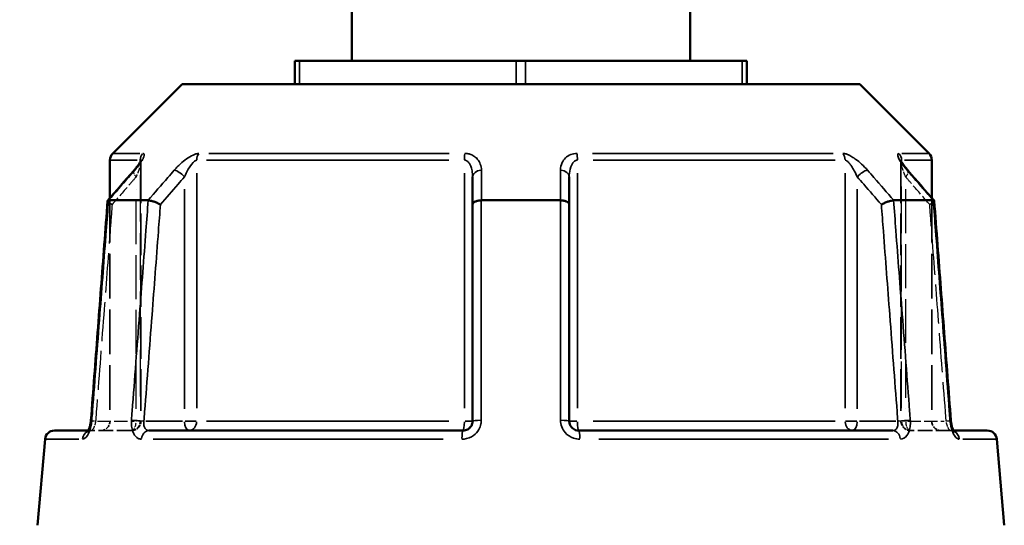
# Model space of a CAD drawing. Header units: millimetres. Extents: x 0 to 926, y 0 to 963.
# Tile 5 of 18: x 344 to 448, y 391 to 444. Entities that reach past the tile are written whole.
import ezdxf

# ---------------------------------------------------------------- set-up
doc = ezdxf.new("R2010")
doc.units = ezdxf.units.MM
doc.linetypes.add('DASHED', pattern=[0.2067, 0.1654, -0.0413])
for name, color, linetype, lineweight in [('Dimension (ANSI)', 7, 'Continuous', 25), ('Hidden (ANSI)', 7, 'DASHED', 35), ('Hidden Narrow (ANSI)', 7, 'DASHED', 25), ('Visible (ANSI)', 7, 'Continuous', 50), ('Visible Narrow (ANSI)', 7, 'Continuous', 35)]:
    doc.layers.add(name, color=color, linetype=linetype, lineweight=lineweight)
doc.styles.add('Note Text (ANSI)', font='tahoma.ttf')
doc.dimstyles.new('Default - mm (ANSI)', dxfattribs={"dimtxt": 3.048, "dimasz": 2.5, "dimexe": 3.175, "dimexo": 1.6002, "dimgap": 0.8, "dimtad": 0, "dimtoh": 1, "dimrnd": 1e-08, "dimzin": 4, "dimdsep": 46, "dimtxsty": 'Note Text (ANSI)', "dimcen": 0.09, "dimdle": 10, "dimclrd": 256, "dimclre": 256, "dimclrt": 256, "dimadec": 1, "dimazin": 1, "dimtfac": 1, "dimtofl": 0, "dimtmove": 0, "dimatfit": 3, "dimfxl": 1, "dimtolj": 1, "dimtzin": 4, "dimlwd": -1, "dimlwe": -1, "dimarcsym": 0})

# ---------------------------------------------------------------- blocks, each defined once
blk = doc.blocks.new('*D8')
at = {"layer": 'Defpoints', "color": 0, "transparency": 16777216}
for p in [(252.54, 523.55), (381.94, 523.55), (397.84, 250.57)]:
    blk.add_point(p, dxfattribs=at)
at = {"layer": 'Dimension (ANSI)', "transparency": 16777216}
for p, q in [((380.34, 523.55), (249.36, 523.55)), ((252.54, 521.05), (252.54, 432.54)), ((252.54, 253.07), (252.54, 418.6)), ((396.24, 250.57), (249.36, 250.57))]:
    blk.add_line(p, q, dxfattribs=at)
for points in [[(252.12, 521.05), (252.95, 521.05), (252.54, 523.55)], [(252.12, 253.07), (252.95, 253.07), (252.54, 250.57)]]:
    blk.add_solid(points, dxfattribs=at)
at = {"layer": 'Dimension (ANSI)', "transparency": 16777216, "insert": (250.94, 419.4), "char_height": 3.048, "attachment_point": 1, "rotation": 90, "style": 'Note Text (ANSI)'}
blk.add_mtext('\\A1;272.98', dxfattribs=at)

msp = doc.modelspace()

# ---------------------------------------------------------------- linework, layer by layer
at = {"layer": 'Hidden (ANSI)', "ltscale": 26.493855}
for p, q in [((357.143, 429.229), (357.143, 401.848)), ((437.329, 429.229), (437.329, 401.848))]:
    msp.add_line(p, q, dxfattribs=at)
at = {"layer": 'Hidden (ANSI)', "ltscale": 28.476213}
msp.add_line((353.886, 425.392), (353.886, 401.848), dxfattribs=at)
at = {"layer": 'Hidden (ANSI)', "ltscale": 28.476215}
msp.add_line((440.586, 425.392), (440.586, 401.848), dxfattribs=at)
at = {"layer": 'Hidden (ANSI)', "ltscale": 1.470216}
msp.add_line((351.604, 400.848), (351.899, 400.848), dxfattribs=at)
at = {"layer": 'Hidden (ANSI)', "ltscale": 9.334328}
for p, q in [((356.143, 400.848), (351.899, 400.848)), ((442.573, 400.848), (438.329, 400.848))]:
    msp.add_line(p, q, dxfattribs=at)
at = {"layer": 'Hidden (ANSI)', "ltscale": 1.47006}
msp.add_line((442.573, 400.848), (442.868, 400.848), dxfattribs=at)
at = {"layer": 'Hidden (ANSI)', "ltscale": 2.991791}
for centre, start, end in [((352.886, 401.848), 270, 0), ((356.143, 401.848), 270, 0), ((438.329, 401.848), 180, 270), ((441.586, 401.848), 180, 270)]:
    msp.add_arc(centre, 1, start, end, dxfattribs=at)
at = {"layer": 'Hidden (ANSI)', "ltscale": 8.512628}
for centre, major_axis, ratio, start_param, end_param in [((10208.702, -10856.235), (-350.928, 15922.406), 0.8713232, 0.7640997, 0.7643804), ((-9550.892, -11013.381), (-354.119, -16144.189), 0.871299, 2.3771226, 2.3773994)]:
    msp.add_ellipse(centre, major_axis=major_axis, ratio=ratio, start_param=start_param, end_param=end_param, dxfattribs=at)
at = {"layer": 'Hidden (ANSI)', "ltscale": 4.578621}
msp.add_open_spline([(356.388, 428.27), (356.487, 428.384), (356.581, 428.496), (356.753, 428.714), (356.831, 428.82), (356.968, 429.017), (357.026, 429.109), (357.093, 429.225), (357.111, 429.259), (357.136, 429.31), (357.145, 429.329), (357.155, 429.353), (357.157, 429.36), (357.16, 429.367), (357.157, 429.362), (357.15, 429.324), (357.145, 429.299), (357.143, 429.251), (357.143, 429.241), (357.143, 429.229)], degree=3, knots=[0, 0, 0, 0, 0.05326363, 0.05326363, 0.10652726, 0.10652726, 0.15979088, 0.15979088, 0.1864227, 0.1864227, 0.20693939, 0.20693939, 0.22202176, 0.22202176, 0.24544118, 0.24544118, 0.26213437, 0.26213437, 0.26631814, 0.26631814, 0.26631814, 0.26631814], dxfattribs=at)
at = {"layer": 'Hidden (ANSI)', "ltscale": 0.735482}
msp.add_open_spline([(357.143, 429.229), (357.143, 429.272), (357.147, 429.302), (357.153, 429.343), (357.156, 429.355), (357.158, 429.363), (357.159, 429.364), (357.159, 429.364)], degree=3, knots=[0.079099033, 0.079099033, 0.079099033, 0.079099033, 0.094745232, 0.094745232, 0.110737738, 0.110737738, 0.118300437, 0.118300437, 0.118300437, 0.118300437], dxfattribs=at)
at = {"layer": 'Hidden (ANSI)', "ltscale": 4.578617}
msp.add_open_spline([(437.329, 429.229), (437.329, 429.272), (437.326, 429.302), (437.319, 429.343), (437.316, 429.355), (437.313, 429.367), (437.313, 429.364), (437.32, 429.346), (437.329, 429.325), (437.362, 429.257), (437.391, 429.203), (437.477, 429.06), (437.539, 428.965), (437.683, 428.763), (437.765, 428.656), (437.926, 428.455), (438.003, 428.363), (438.084, 428.27)], degree=3, knots=[0.07909903, 0.07909903, 0.07909903, 0.07909903, 0.09474523, 0.09474523, 0.11073774, 0.11073774, 0.12984163, 0.12984163, 0.15596521, 0.15596521, 0.19532048, 0.19532048, 0.24858388, 0.24858388, 0.30184727, 0.30184727, 0.345416, 0.345416, 0.345416, 0.345416], dxfattribs=at)
at = {"layer": 'Hidden (ANSI)', "ltscale": 0.735502}
msp.add_open_spline([(437.314, 429.364), (437.314, 429.364), (437.316, 429.357), (437.323, 429.324), (437.327, 429.299), (437.329, 429.251), (437.329, 429.241), (437.329, 429.229)], degree=3, knots=[0.227116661, 0.227116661, 0.227116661, 0.227116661, 0.245441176, 0.245441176, 0.262134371, 0.262134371, 0.26631814, 0.26631814, 0.26631814, 0.26631814], dxfattribs=at)
at = {"layer": 'Hidden (ANSI)', "ltscale": 2.089214}
for points, knots in [([(353.635, 425.089), (353.633, 425.066), (353.647, 425.037), (353.71, 424.962), (353.765, 424.914), (353.911, 424.811), (354.002, 424.756), (354.105, 424.7), (354.107, 424.699), (354.108, 424.698)], [-0.10955437, -0.10955437, -0.10955437, -0.10955437, -0.07796276, -0.07796276, -0.03923705, -0.03923705, 0, 0, 0.00047625, 0.00047625, 0.00047625, 0.00047625]), ([(440.364, 424.698), (440.366, 424.699), (440.367, 424.7), (440.47, 424.756), (440.561, 424.811), (440.707, 424.914), (440.763, 424.962), (440.825, 425.037), (440.839, 425.066), (440.837, 425.089)], [-0.15371258, -0.15371258, -0.15371258, -0.15371258, -0.15323743, -0.15323743, -0.11409174, -0.11409174, -0.0754562, -0.0754562, -0.04393815, -0.04393815, -0.04393815, -0.04393815])]:
    msp.add_open_spline(points, degree=3, knots=knots, dxfattribs=at)
at = {"layer": 'Hidden (ANSI)', "ltscale": 0.420625}
msp.add_open_spline([(351.762, 401.266), (351.774, 401.312), (351.786, 401.359), (351.801, 401.427), (351.805, 401.446), (351.809, 401.466)], degree=3, knots=[0.227257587, 0.227257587, 0.227257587, 0.227257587, 0.247429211, 0.247429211, 0.255432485, 0.255432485, 0.255432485, 0.255432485], dxfattribs=at)
at = {"layer": 'Hidden (ANSI)', "ltscale": 0.527502}
msp.add_open_spline([(351.842, 401.649), (351.849, 401.697), (351.856, 401.744), (351.866, 401.836), (351.87, 401.88), (351.873, 401.924)], degree=3, knots=[0.279678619, 0.279678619, 0.279678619, 0.279678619, 0.298086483, 0.298086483, 0.314813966, 0.314813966, 0.314813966, 0.314813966], dxfattribs=at)
at = {"layer": 'Hidden (ANSI)', "ltscale": 1.701024}
msp.add_open_spline([(351.525, 400.724), (351.525, 400.724), (351.525, 400.724), (351.526, 400.724), (351.534, 400.734), (351.581, 400.767), (351.619, 400.789), (351.733, 400.831), (351.812, 400.848), (351.899, 400.848)], degree=3, knots=[0.227293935, 0.227293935, 0.227293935, 0.227293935, 0.22772718, 0.22772718, 0.25682997, 0.25682997, 0.285161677, 0.285161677, 0.314811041, 0.314811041, 0.314811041, 0.314811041], dxfattribs=at)
at = {"layer": 'Hidden (ANSI)', "ltscale": 1.700917}
for points in [[(351.899, 400.848), (351.795, 400.848), (351.703, 400.823), (351.589, 400.774), (351.557, 400.751), (351.53, 400.729), (351.525, 400.724), (351.525, 400.724)], [(442.573, 400.848), (442.677, 400.848), (442.769, 400.823), (442.883, 400.774), (442.915, 400.751), (442.943, 400.729), (442.947, 400.724), (442.947, 400.724)]]:
    msp.add_open_spline(points, degree=3, knots=[0, 0, 0, 0, 0.035487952, 0.035487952, 0.066590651, 0.066590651, 0.08751627, 0.08751627, 0.08751627, 0.08751627], dxfattribs=at)
at = {"layer": 'Hidden (ANSI)', "ltscale": 0.402963}
msp.add_open_spline([(351.555, 400.764), (351.556, 400.765), (351.557, 400.767), (351.571, 400.788), (351.587, 400.815), (351.604, 400.848)], degree=3, knots=[0.122975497, 0.122975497, 0.122975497, 0.122975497, 0.124622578, 0.124622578, 0.150448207, 0.150448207, 0.150448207, 0.150448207], dxfattribs=at)
at = {"layer": 'Hidden (ANSI)', "ltscale": 2.63652}
msp.add_open_spline([(442.868, 400.848), (442.887, 400.811), (442.905, 400.782), (442.936, 400.736), (442.947, 400.723), (442.947, 400.724), (442.938, 400.734), (442.891, 400.767), (442.853, 400.789), (442.739, 400.831), (442.66, 400.848), (442.573, 400.848)], degree=3, knots=[0.16436308, 0.16436308, 0.16436308, 0.16436308, 0.19343627, 0.19343627, 0.22772718, 0.22772718, 0.25682997, 0.25682997, 0.28516168, 0.28516168, 0.31481104, 0.31481104, 0.31481104, 0.31481104], dxfattribs=at)
at = {"layer": 'Hidden Narrow (ANSI)', "ltscale": 29.756516}
msp.add_line((357.07, 427.817), (357.07, 403.215), dxfattribs=at)
at = {"layer": 'Hidden Narrow (ANSI)', "ltscale": 29.756474}
msp.add_line((437.403, 403.215), (437.403, 427.817), dxfattribs=at)
at = {"layer": 'Hidden Narrow (ANSI)', "ltscale": 28.04664}
for p, q in [((356.643, 403.136), (356.643, 426.325)), ((437.829, 426.325), (437.829, 403.136))]:
    msp.add_line(p, q, dxfattribs=at)
at = {"layer": 'Hidden Narrow (ANSI)', "ltscale": 8.457208}
for p, q in [((352.584, 401.848), (356.429, 401.848)), ((438.043, 401.848), (441.888, 401.848))]:
    msp.add_line(p, q, dxfattribs=at)
at = {"layer": 'Hidden Narrow (ANSI)', "ltscale": 1.795034}
for p, q in [((357.142, 401.848), (356.688, 401.848)), ((437.785, 401.848), (437.331, 401.848))]:
    msp.add_line(p, q, dxfattribs=at)
at = {"layer": 'Hidden Narrow (ANSI)', "ltscale": 2.029475}
for centre, major_axis, start_param, end_param in [((357.143, 427.613), (-0.755, 0.656), 0.059198, 1.1247615), ((437.329, 427.613), (0.755, 0.656), 5.1584238, 6.2239873)]:
    msp.add_ellipse(centre, major_axis=major_axis, ratio=0.3543192, start_param=start_param, end_param=end_param, dxfattribs=at)
at = {"layer": 'Hidden Narrow (ANSI)', "ltscale": 1.797881}
for centre, major_axis, start_param, end_param in [((352.87, 401.848), (-0.997, 0.076), 0.0524429, 0.9964155), ((441.602, 401.848), (0.997, 0.076), 5.2867698, 6.2307424)]:
    msp.add_ellipse(centre, major_axis=major_axis, ratio=0.0437298, start_param=start_param, end_param=end_param, dxfattribs=at)
at = {"layer": 'Hidden Narrow (ANSI)', "ltscale": 2.692601}
for centre, ratio, start_param, end_param in [((356.143, 401.848), 0.5, 0.0785398, 1.4922565), ((356.143, 401.848), 0.9265657, 0.0785398, 1.4922565), ((438.329, 401.848), 0.9265657, 4.7909288, 6.2046455), ((438.329, 401.848), 0.5, 4.7909288, 6.2046455)]:
    msp.add_ellipse(centre, major_axis=(0, -1), ratio=ratio, start_param=start_param, end_param=end_param, dxfattribs=at)
at = {"layer": 'Hidden Narrow (ANSI)', "ltscale": 0.633739}
msp.add_ellipse((351.899, 399.848), major_axis=(0, 1), ratio=0.9213266, start_param=0.0184876, end_param=0.3512644, dxfattribs=at)
at = {"layer": 'Hidden Narrow (ANSI)', "ltscale": 0.633677}
msp.add_ellipse((442.573, 399.848), major_axis=(0, 1), ratio=0.9213266, start_param=5.9319551, end_param=6.2646995, dxfattribs=at)
at = {"layer": 'Hidden Narrow (ANSI)', "ltscale": 3.591758}
msp.add_open_spline([(357.136, 429.31), (357.138, 429.298), (357.14, 429.285), (357.146, 429.211), (357.139, 429.131), (357.109, 428.954), (357.087, 428.858), (357.018, 428.604), (356.964, 428.437), (356.827, 428.055), (356.739, 427.835), (356.643, 427.613)], degree=3, knots=[0.05373644, 0.05373644, 0.05373644, 0.05373644, 0.06721438, 0.06721438, 0.12292214, 0.12292214, 0.17440412, 0.17440412, 0.25131567, 0.25131567, 0.345416, 0.345416, 0.345416, 0.345416], dxfattribs=at)
at = {"layer": 'Hidden Narrow (ANSI)', "ltscale": 3.592147}
msp.add_open_spline([(437.829, 427.613), (437.709, 427.889), (437.602, 428.164), (437.396, 428.777), (437.314, 429.111), (437.333, 429.29), (437.335, 429.3), (437.337, 429.31)], degree=3, knots=[0, 0, 0, 0, 0.11734182, 0.11734182, 0.28109054, 0.28109054, 0.2916805, 0.2916805, 0.2916805, 0.2916805], dxfattribs=at)
at = {"layer": 'Hidden Narrow (ANSI)', "ltscale": 7.081717}
for points, knots in [([(356.643, 427.613), (356.417, 427.354), (356.191, 427.094), (355.965, 426.834), (355.346, 426.122), (354.727, 425.41), (354.108, 424.698)], [1.52956, 1.52956, 1.52956, 1.52956, 1.63999425, 1.63999425, 1.63999425, 1.94268014, 1.94268014, 1.94268014, 1.94268014]), ([(440.364, 424.698), (439.745, 425.41), (439.126, 426.122), (438.507, 426.834), (438.281, 427.094), (438.055, 427.354), (437.829, 427.613)], [2.55862177, 2.55862177, 2.55862177, 2.55862177, 2.86130766, 2.86130766, 2.86130766, 2.9717419, 2.9717419, 2.9717419, 2.9717419])]:
    msp.add_open_spline(points, degree=3, knots=knots, dxfattribs=at)
at = {"layer": 'Hidden Narrow (ANSI)', "ltscale": 24.968994}
for points, knots in [([(354.108, 424.698), (354.036, 423.758), (353.965, 422.817), (353.669, 418.933), (353.446, 415.988), (353.222, 413.044), (352.962, 409.632), (352.703, 406.219), (352.419, 402.487), (352.395, 402.168), (352.37, 401.848)], [0.6034865, 0.6034865, 0.6034865, 0.6034865, 0.8866951, 0.8866951, 1.7733902, 1.7733902, 1.7733902, 2.8010582, 2.8010582, 2.8973048, 2.8973048, 2.8973048, 2.8973048]), ([(442.102, 401.848), (442.078, 402.168), (442.053, 402.487), (441.77, 406.219), (441.51, 409.632), (441.251, 413.044), (441.027, 415.988), (440.803, 418.933), (440.507, 422.817), (440.436, 423.758), (440.364, 424.698)], [1.2046153, 1.2046153, 1.2046153, 1.2046153, 1.300862, 1.300862, 2.32853, 2.32853, 2.32853, 3.2152251, 3.2152251, 3.4984336, 3.4984336, 3.4984336, 3.4984336])]:
    msp.add_open_spline(points, degree=3, knots=knots, dxfattribs=at)
at = {"layer": 'Hidden Narrow (ANSI)', "ltscale": 2.712011}
msp.add_open_spline([(352.37, 401.848), (352.36, 401.782), (352.348, 401.716), (352.31, 401.547), (352.282, 401.446), (352.208, 401.234), (352.16, 401.128), (352.036, 400.918), (351.959, 400.848), (351.899, 400.848)], degree=3, knots=[0, 0, 0, 0, 0.03982627, 0.03982627, 0.1035483, 0.1035483, 0.18638694, 0.18638694, 0.31481104, 0.31481104, 0.31481104, 0.31481104], dxfattribs=at)
at = {"layer": 'Hidden Narrow (ANSI)', "ltscale": 2.712193}
msp.add_open_spline([(442.573, 400.848), (442.551, 400.848), (442.526, 400.858), (442.457, 400.908), (442.41, 400.964), (442.305, 401.14), (442.246, 401.274), (442.157, 401.559), (442.124, 401.704), (442.102, 401.848)], degree=3, knots=[0, 0, 0, 0, 0.04867645, 0.04867645, 0.12655878, 0.12655878, 0.2278058, 0.2278058, 0.31481397, 0.31481397, 0.31481397, 0.31481397], dxfattribs=at)
at = {"layer": 'Visible (ANSI)'}
for p, q in [((379.386, 494.153), (379.386, 439.848)), ((415.086, 453), (415.086, 439.848)), ((373.386, 439.848), (373.886, 439.848)), ((373.386, 439.848), (373.386, 437.398)), ((373.886, 439.848), (396.736, 439.848)), ((396.736, 439.848), (397.736, 439.848)), ((397.736, 439.848), (420.586, 439.848)), ((420.586, 439.848), (421.086, 439.848)), ((421.086, 437.398), (421.086, 439.848)), ((361.487, 437.398), (354.179, 430.09)), ((361.487, 437.398), (432.985, 437.398)), ((432.985, 437.398), (440.293, 430.09)), ((353.886, 429.383), (353.886, 425.392)), ((440.586, 429.383), (440.586, 425.392)), ((392.136, 427.613), (392.136, 424.698)), ((402.336, 424.698), (402.336, 427.613)), ((353.744, 425.148), (357.905, 425.148)), ((393.075, 425.148), (401.397, 425.148)), ((436.567, 425.148), (440.729, 425.148)), ((392.136, 424.698), (392.136, 401.848)), ((402.336, 401.848), (402.336, 424.698)), ((347.031, 399.935), (346.236, 390.848)), ((348.027, 400.848), (351.604, 400.848)), ((357.999, 400.848), (391.136, 400.848)), ((403.336, 400.848), (436.473, 400.848)), ((442.868, 400.848), (446.445, 400.848)), ((447.441, 399.935), (448.236, 390.848))]:
    msp.add_line(p, q, dxfattribs=at)
for centre, start, end in [((354.886, 429.383), 135, 180), ((439.586, 429.383), 0, 45), ((348.027, 399.848), 90, 175), ((446.445, 399.848), 5, 90)]:
    msp.add_arc(centre, 1, start, end, dxfattribs=at)
for centre, major_axis, ratio, start_param, end_param in [((10345.365, -11013.381), (354.119, -16144.189), 0.871299, 3.9057859, 3.9060627), ((-9414.229, -10856.235), (350.928, 15922.406), 0.8713232, 5.5188049, 5.5190856)]:
    msp.add_ellipse(centre, major_axis=major_axis, ratio=ratio, start_param=start_param, end_param=end_param, dxfattribs=at)
for points, knots in [([(357.159, 429.364), (357.159, 429.364), (357.158, 429.361), (357.152, 429.346), (357.143, 429.325), (357.111, 429.257), (357.081, 429.203), (356.996, 429.06), (356.933, 428.965), (356.789, 428.763), (356.708, 428.656), (356.547, 428.455), (356.469, 428.363), (356.388, 428.27)], [0.11830044, 0.11830044, 0.11830044, 0.11830044, 0.12984163, 0.12984163, 0.15596521, 0.15596521, 0.19532048, 0.19532048, 0.24858388, 0.24858388, 0.30184727, 0.30184727, 0.345416, 0.345416, 0.345416, 0.345416]), ([(438.084, 428.27), (437.985, 428.384), (437.891, 428.496), (437.72, 428.714), (437.641, 428.82), (437.504, 429.017), (437.446, 429.109), (437.38, 429.225), (437.361, 429.259), (437.336, 429.31), (437.327, 429.329), (437.318, 429.353), (437.315, 429.36), (437.314, 429.363), (437.314, 429.364), (437.314, 429.364)], [0, 0, 0, 0, 0.05326363, 0.05326363, 0.10652726, 0.10652726, 0.15979088, 0.15979088, 0.1864227, 0.1864227, 0.20693939, 0.20693939, 0.22202176, 0.22202176, 0.22711666, 0.22711666, 0.22711666, 0.22711666]), ([(353.635, 425.089), (353.517, 423.545), (353.4, 422), (353.165, 418.912), (353.048, 417.367), (352.813, 414.279), (352.695, 412.734), (352.46, 409.646), (352.343, 408.101), (352.108, 405.012), (351.991, 403.468), (351.873, 401.924)], [0.5718587, 0.5718587, 0.5718587, 0.5718587, 1.0369479, 1.0369479, 1.5020372, 1.5020372, 1.9671264, 1.9671264, 2.4322156, 2.4322156, 2.8973048, 2.8973048, 2.8973048, 2.8973048]), ([(353.733, 425.147), (353.68, 425.143), (353.648, 425.128), (353.636, 425.099), (353.635, 425.094), (353.635, 425.089)], [-0.153595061, -0.153595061, -0.153595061, -0.153595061, -0.116550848, -0.116550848, -0.109554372, -0.109554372, -0.109554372, -0.109554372]), ([(359.208, 424.698), (359.207, 424.699), (359.205, 424.7), (359.101, 424.756), (358.988, 424.811), (358.752, 424.914), (358.631, 424.962), (358.394, 425.044), (358.279, 425.079), (358.077, 425.128), (357.99, 425.143), (357.92, 425.147)], [-0.15371258, -0.15371258, -0.15371258, -0.15371258, -0.15323742, -0.15323742, -0.11409173, -0.11409173, -0.07545617, -0.07545617, -0.03695795, -0.03695795, 0, 0, 0, 0]), ([(393.049, 425.147), (392.927, 425.143), (392.808, 425.128), (392.584, 425.079), (392.483, 425.044), (392.315, 424.962), (392.25, 424.914), (392.16, 424.811), (392.137, 424.756), (392.136, 424.7), (392.136, 424.699), (392.136, 424.698)], [-0.15359492, -0.15359492, -0.15359492, -0.15359492, -0.11655078, -0.11655078, -0.07796289, -0.07796289, -0.03923697, -0.03923697, 0, 0, 0.0004764, 0.0004764, 0.0004764, 0.0004764]), ([(402.336, 424.698), (402.336, 424.699), (402.336, 424.7), (402.336, 424.756), (402.312, 424.811), (402.223, 424.914), (402.157, 424.962), (401.989, 425.044), (401.888, 425.079), (401.665, 425.128), (401.546, 425.143), (401.423, 425.147)], [-0.15371258, -0.15371258, -0.15371258, -0.15371258, -0.15323729, -0.15323729, -0.11409168, -0.11409168, -0.07545593, -0.07545593, -0.03695789, -0.03695789, 0, 0, 0, 0]), ([(436.553, 425.147), (436.482, 425.143), (436.395, 425.128), (436.193, 425.079), (436.079, 425.044), (435.842, 424.962), (435.721, 424.914), (435.485, 424.811), (435.371, 424.756), (435.267, 424.7), (435.266, 424.699), (435.264, 424.698)], [-0.15359504, -0.15359504, -0.15359504, -0.15359504, -0.11655084, -0.11655084, -0.07796278, -0.07796278, -0.03923704, -0.03923704, 0, 0, 0.00047627, 0.00047627, 0.00047627, 0.00047627]), ([(440.837, 425.089), (440.837, 425.094), (440.836, 425.099), (440.824, 425.128), (440.792, 425.143), (440.74, 425.147)], [-0.043938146, -0.043938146, -0.043938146, -0.043938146, -0.03695796, -0.03695796, 0, 0, 0, 0]), ([(442.599, 401.924), (442.482, 403.468), (442.364, 405.012), (442.129, 408.101), (442.012, 409.646), (441.777, 412.734), (441.66, 414.279), (441.425, 417.367), (441.307, 418.912), (441.072, 422), (440.955, 423.545), (440.837, 425.089)], [1.2046153, 1.2046153, 1.2046153, 1.2046153, 1.6697046, 1.6697046, 2.1347938, 2.1347938, 2.599883, 2.599883, 3.0649722, 3.0649722, 3.5300614, 3.5300614, 3.5300614, 3.5300614]), ([(351.873, 401.924), (351.863, 401.786), (351.844, 401.649), (351.795, 401.389), (351.764, 401.267), (351.698, 401.059), (351.663, 400.97), (351.601, 400.838), (351.573, 400.791), (351.537, 400.736), (351.525, 400.724), (351.525, 400.724)], [0, 0, 0, 0, 0.05246869, 0.05246869, 0.10385719, 0.10385719, 0.15173749, 0.15173749, 0.19343627, 0.19343627, 0.22729393, 0.22729393, 0.22729393, 0.22729393]), ([(351.604, 400.848), (351.61, 400.859), (351.616, 400.872), (351.651, 400.943), (351.681, 401.015), (351.727, 401.149), (351.745, 401.206), (351.762, 401.266)], [0.150448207, 0.150448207, 0.150448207, 0.150448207, 0.159506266, 0.159506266, 0.200620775, 0.200620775, 0.227257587, 0.227257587, 0.227257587, 0.227257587]), ([(392.136, 401.848), (392.136, 401.782), (392.13, 401.717), (392.096, 401.549), (392.059, 401.449), (391.94, 401.237), (391.848, 401.132), (391.596, 400.942), (391.424, 400.874), (391.211, 400.85), (391.173, 400.848), (391.136, 400.848)], [0, 0, 0, 0, 0.03957477, 0.03957477, 0.1028944, 0.1028944, 0.18520991, 0.18520991, 0.29222008, 0.29222008, 0.31481112, 0.31481112, 0.31481112, 0.31481112]), ([(403.336, 400.848), (403.226, 400.848), (403.116, 400.866), (402.844, 400.96), (402.692, 401.063), (402.423, 401.377), (402.336, 401.612), (402.336, 401.848)], [0, 0, 0, 0, 0.06653404, 0.06653404, 0.1729885, 0.1729885, 0.31481287, 0.31481287, 0.31481287, 0.31481287]), ([(442.599, 401.924), (442.61, 401.786), (442.628, 401.649), (442.677, 401.389), (442.708, 401.267), (442.774, 401.059), (442.809, 400.97), (442.851, 400.881), (442.86, 400.864), (442.868, 400.848)], [0, 0, 0, 0, 0.05246869, 0.05246869, 0.10385719, 0.10385719, 0.15173749, 0.15173749, 0.16436308, 0.16436308, 0.16436308, 0.16436308]), ([(442.947, 400.724), (442.947, 400.724), (442.946, 400.724), (442.941, 400.73), (442.93, 400.744), (442.896, 400.795), (442.874, 400.835), (442.821, 400.943), (442.791, 401.015), (442.731, 401.189), (442.701, 401.295), (442.648, 401.53), (442.626, 401.66), (442.607, 401.836), (442.602, 401.88), (442.599, 401.924)], [0.08751627, 0.08751627, 0.08751627, 0.08751627, 0.09464308, 0.09464308, 0.12462258, 0.12462258, 0.15950627, 0.15950627, 0.20062077, 0.20062077, 0.24742921, 0.24742921, 0.29808648, 0.29808648, 0.31481397, 0.31481397, 0.31481397, 0.31481397]), ([(351.525, 400.724), (351.525, 400.724), (351.526, 400.724), (351.531, 400.73), (351.541, 400.743), (351.555, 400.764)], [0.08751627, 0.08751627, 0.08751627, 0.08751627, 0.094643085, 0.094643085, 0.122975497, 0.122975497, 0.122975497, 0.122975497])]:
    msp.add_open_spline(points, degree=3, knots=knots, dxfattribs=at)
for points in [[(353.733, 425.147), (353.736, 425.148), (353.74, 425.148), (353.744, 425.148)], [(357.905, 425.148), (357.91, 425.148), (357.915, 425.148), (357.92, 425.147)], [(393.049, 425.147), (393.058, 425.148), (393.066, 425.148), (393.075, 425.148)], [(401.397, 425.148), (401.406, 425.148), (401.415, 425.148), (401.423, 425.147)], [(436.553, 425.147), (436.558, 425.148), (436.563, 425.148), (436.567, 425.148)], [(440.729, 425.148), (440.732, 425.148), (440.736, 425.148), (440.74, 425.147)], [(351.809, 401.466), (351.822, 401.526), (351.833, 401.587), (351.842, 401.649)]]:
    msp.add_open_spline(points, degree=3, dxfattribs=at)
at = {"layer": 'Visible Narrow (ANSI)'}
for p, q in [((373.886, 437.52), (373.886, 439.725)), ((396.736, 439.725), (396.736, 437.52)), ((397.736, 437.52), (397.736, 439.725)), ((420.586, 439.725), (420.586, 437.52)), ((354.187, 430.09), (357.036, 430.09)), ((364.308, 430.09), (389.674, 430.09)), ((404.798, 430.09), (430.164, 430.09)), ((437.436, 430.09), (440.285, 430.09)), ((356.763, 429.383), (353.894, 429.383)), ((357.07, 429.373), (357.07, 429.194)), ((389.623, 429.383), (364.084, 429.383)), ((430.388, 429.383), (404.85, 429.383)), ((437.403, 429.194), (437.403, 429.373)), ((440.578, 429.383), (437.71, 429.383)), ((363.032, 403.225), (363.032, 428.006)), ((391.274, 428.006), (391.274, 403.225)), ((403.199, 403.225), (403.199, 428.006)), ((431.44, 428.006), (431.44, 403.225)), ((361.743, 426.325), (361.743, 403.136)), ((432.729, 403.136), (432.729, 426.325)), ((361.529, 401.848), (357.684, 401.848)), ((362.986, 401.848), (361.806, 401.848)), ((364.084, 401.848), (389.623, 401.848)), ((392.134, 401.848), (391.344, 401.848)), ((403.128, 401.848), (402.339, 401.848)), ((404.85, 401.848), (430.388, 401.848)), ((432.666, 401.848), (431.486, 401.848)), ((436.788, 401.848), (432.943, 401.848)), ((350.6, 399.935), (347.041, 399.935)), ((389.029, 399.935), (358.446, 399.935)), ((436.026, 399.935), (405.443, 399.935)), ((447.431, 399.935), (443.872, 399.935))]:
    msp.add_line(p, q, dxfattribs=at)
for centre, major_axis, ratio, start_param, end_param in [((357.996, 429.383), (0, 1), 0.9265657, 0.8246681, 1.5315264), ((363.821, 429.383), (0, -1), 0.7890235, 3.9662607, 4.6731191), ((391.411, 429.383), (0, 1), 0.1375423, 0.8246681, 1.5315264), ((403.061, 429.383), (0, -1), 0.1375423, 1.6100662, 2.3169246), ((430.651, 429.383), (0, 1), 0.7890235, 4.7516589, 5.4585172), ((436.476, 429.383), (0, -1), 0.9265657, 1.6100662, 2.3169246), ((357.143, 427.613), (-0.755, 0.656), 0.3543192, 5.9781609, 6.2671314), ((361.243, 427.613), (-0.755, 0.656), 0.3543192, 4.400804, 5.755338), ((393.136, 427.613), (-1, 0), 0.7086384, 4.8533994, 6.2079334), ((401.336, 427.613), (1, 0), 0.7086384, 0.0752519, 1.4297859), ((433.229, 427.613), (-0.755, -0.656), 0.3543192, 3.66944, 5.023974), ((437.329, 427.613), (0.755, 0.656), 0.3543192, 0.0160539, 0.3050244), ((352.87, 401.848), (-0.997, 0.076), 0.0437298, 5.8665688, 6.2612581), ((356.97, 401.848), (0.997, -0.076), 0.0437298, 1.1232285, 2.4618904), ((362.243, 401.848), (0, -1), 0.5, 4.7909288, 6.2046455), ((362.243, 401.848), (0, -1), 0.7890235, 0.0785398, 1.4922565), ((391.136, 401.848), (0, -1), 0.1375423, 0.0785398, 1.4922565), ((393.136, 401.848), (-1, 0), 0.0874597, 4.8701533, 6.2088152), ((401.336, 401.848), (1, 0), 0.0874597, 0.0743701, 1.413032), ((403.336, 401.848), (0, -1), 0.1375423, 4.7909288, 6.2046455), ((432.229, 401.848), (0, -1), 0.7890235, 4.7909288, 6.2046455), ((432.229, 401.848), (0, -1), 0.5, 0.0785398, 1.4922565), ((437.502, 401.848), (0.997, 0.076), 0.0437298, 0.6797022, 2.0183641), ((441.602, 401.848), (0.997, 0.076), 0.0437298, 0.0219272, 0.4166165), ((351.899, 399.848), (0, 1), 0.9213266, 0.4254409, 1.427841), ((357.999, 399.848), (0, 1), 0.797365, 0.0741765, 1.4093534), ((391.136, 399.848), (0, 1), 0.1239616, 0.0741765, 1.4093534), ((403.336, 399.848), (0, 1), 0.1239616, 4.8738319, 6.2090088), ((436.473, 399.848), (0, 1), 0.797365, 4.8738319, 6.2090088), ((442.573, 399.848), (0, 1), 0.9213266, 4.8553461, 5.8577786)]:
    msp.add_ellipse(centre, major_axis=major_axis, ratio=ratio, start_param=start_param, end_param=end_param, dxfattribs=at)
for points, knots in [([(356.5, 428.321), (356.693, 428.542), (356.868, 428.762), (357.142, 429.145), (357.248, 429.311), (357.384, 429.565), (357.428, 429.661), (357.487, 429.838), (357.5, 429.918), (357.481, 430.021), (357.459, 430.054), (357.402, 430.084), (357.374, 430.09), (357.341, 430.09)], [-0.345416, -0.345416, -0.345416, -0.345416, -0.25131567, -0.25131567, -0.17440412, -0.17440412, -0.12292214, -0.12292214, -0.06721438, -0.06721438, -0.02585168, -0.02585168, 0, 0, 0, 0]), ([(363.263, 430.09), (363.133, 430.09), (362.976, 430.055), (362.372, 429.825), (361.891, 429.487), (361.178, 428.871), (360.906, 428.597), (360.666, 428.321)], [-0.34541683, -0.34541683, -0.34541683, -0.34541683, -0.28278882, -0.28278882, -0.11734182, -0.11734182, 0, 0, 0, 0]), ([(393.07, 428.321), (393.07, 428.543), (393.032, 428.764), (392.888, 429.147), (392.795, 429.313), (392.588, 429.566), (392.491, 429.661), (392.254, 429.838), (392.112, 429.918), (391.833, 430.021), (391.705, 430.054), (391.487, 430.084), (391.401, 430.09), (391.314, 430.09)], [-0.34541583, -0.34541583, -0.34541583, -0.34541583, -0.25081718, -0.25081718, -0.17415567, -0.17415567, -0.12305037, -0.12305037, -0.06721438, -0.06721438, -0.02585168, -0.02585168, 0, 0, 0, 0]), ([(403.158, 430.09), (402.926, 430.09), (402.701, 430.047), (402.052, 429.797), (401.754, 429.473), (401.46, 428.871), (401.402, 428.597), (401.402, 428.321)], [-0.34541645, -0.34541645, -0.34541645, -0.34541645, -0.27620858, -0.27620858, -0.11734182, -0.11734182, 0, 0, 0, 0]), ([(433.806, 428.321), (433.614, 428.542), (433.401, 428.761), (432.984, 429.144), (432.785, 429.31), (432.441, 429.565), (432.299, 429.661), (432.003, 429.838), (431.848, 429.918), (431.588, 430.021), (431.481, 430.054), (431.321, 430.084), (431.263, 430.09), (431.209, 430.09)], [-0.34541603, -0.34541603, -0.34541603, -0.34541603, -0.25141662, -0.25141662, -0.17445287, -0.17445287, -0.12288915, -0.12288915, -0.06721438, -0.06721438, -0.02585168, -0.02585168, 0, 0, 0, 0]), ([(437.131, 430.09), (437.049, 430.09), (437.001, 430.053), (436.946, 429.818), (437.108, 429.484), (437.518, 428.871), (437.732, 428.597), (437.972, 428.321)], [-0.34541684, -0.34541684, -0.34541684, -0.34541684, -0.28109054, -0.28109054, -0.11734182, -0.11734182, 0, 0, 0, 0]), ([(357.07, 429.383), (357.086, 429.383), (357.099, 429.377), (357.122, 429.353), (357.13, 429.334), (357.136, 429.31)], [0, 0, 0, 0, 0.025851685, 0.025851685, 0.053736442, 0.053736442, 0.053736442, 0.053736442]), ([(361.743, 427.613), (361.863, 427.889), (361.999, 428.164), (362.353, 428.78), (362.592, 429.118), (362.891, 429.347), (362.968, 429.383), (363.032, 429.383)], [0, 0, 0, 0, 0.11734182, 0.11734182, 0.28278882, 0.28278882, 0.34541683, 0.34541683, 0.34541683, 0.34541683]), ([(391.274, 429.383), (391.316, 429.383), (391.359, 429.377), (391.466, 429.347), (391.529, 429.314), (391.666, 429.211), (391.736, 429.13), (391.852, 428.953), (391.9, 428.858), (392.002, 428.606), (392.047, 428.44), (392.118, 428.057), (392.136, 427.836), (392.136, 427.613)], [0, 0, 0, 0, 0.02585168, 0.02585168, 0.06721438, 0.06721438, 0.12305037, 0.12305037, 0.17415567, 0.17415567, 0.25081718, 0.25081718, 0.34541583, 0.34541583, 0.34541583, 0.34541583]), ([(402.336, 427.613), (402.336, 427.889), (402.364, 428.164), (402.508, 428.766), (402.655, 429.09), (402.974, 429.339), (403.084, 429.383), (403.199, 429.383)], [0, 0, 0, 0, 0.11734182, 0.11734182, 0.27620858, 0.27620858, 0.34541645, 0.34541645, 0.34541645, 0.34541645]), ([(431.44, 429.383), (431.467, 429.383), (431.495, 429.377), (431.574, 429.347), (431.627, 429.314), (431.755, 429.211), (431.832, 429.131), (431.979, 428.954), (432.049, 428.858), (432.221, 428.603), (432.32, 428.437), (432.527, 428.054), (432.633, 427.835), (432.729, 427.613)], [0, 0, 0, 0, 0.02585168, 0.02585168, 0.06721438, 0.06721438, 0.12288915, 0.12288915, 0.17445287, 0.17445287, 0.25141662, 0.25141662, 0.34541603, 0.34541603, 0.34541603, 0.34541603]), ([(353.744, 425.148), (354.437, 425.946), (355.13, 426.744), (355.823, 427.541), (356.049, 427.801), (356.275, 428.061), (356.5, 428.321)], [-1.97914638, -1.97914638, -1.97914638, -1.97914638, -1.63999425, -1.63999425, -1.63999425, -1.52956, -1.52956, -1.52956, -1.52956]), ([(360.666, 428.321), (360.44, 428.061), (360.214, 427.801), (359.988, 427.541), (359.293, 426.743), (358.599, 425.946), (357.905, 425.148)], [-2.74525, -2.74525, -2.74525, -2.74525, -2.63478434, -2.63478434, -2.63478434, -2.29566362, -2.29566362, -2.29566362, -2.29566362]), ([(393.075, 425.148), (393.074, 425.946), (393.073, 426.744), (393.072, 427.541), (393.071, 427.801), (393.071, 428.061), (393.07, 428.321)], [-1.97914638, -1.97914638, -1.97914638, -1.97914638, -1.63999115, -1.63999115, -1.63999115, -1.52956, -1.52956, -1.52956, -1.52956]), ([(401.402, 428.321), (401.401, 428.061), (401.401, 427.801), (401.401, 427.541), (401.4, 426.744), (401.398, 425.946), (401.397, 425.148)], [-0.97913562, -0.97913562, -0.97913562, -0.97913562, -0.86870447, -0.86870447, -0.86870447, -0.52954924, -0.52954924, -0.52954924, -0.52954924]), ([(436.567, 425.148), (435.873, 425.946), (435.179, 426.743), (434.485, 427.541), (434.259, 427.801), (434.032, 428.061), (433.806, 428.321)], [-1.97914638, -1.97914638, -1.97914638, -1.97914638, -1.64002566, -1.64002566, -1.64002566, -1.52956, -1.52956, -1.52956, -1.52956]), ([(437.972, 428.321), (438.198, 428.061), (438.423, 427.801), (438.649, 427.541), (439.342, 426.744), (440.036, 425.946), (440.729, 425.148)], [-2.9717419, -2.9717419, -2.9717419, -2.9717419, -2.86130766, -2.86130766, -2.86130766, -2.52215552, -2.52215552, -2.52215552, -2.52215552]), ([(359.208, 424.698), (359.827, 425.41), (360.446, 426.122), (361.065, 426.834), (361.291, 427.094), (361.517, 427.354), (361.743, 427.613)], [2.33212986, 2.33212986, 2.33212986, 2.33212986, 2.63478434, 2.63478434, 2.63478434, 2.74525, 2.74525, 2.74525, 2.74525]), ([(432.729, 427.613), (432.955, 427.354), (433.181, 427.094), (433.407, 426.834), (434.026, 426.122), (434.645, 425.41), (435.264, 424.698)], [1.52956, 1.52956, 1.52956, 1.52956, 1.64002566, 1.64002566, 1.64002566, 1.94268014, 1.94268014, 1.94268014, 1.94268014]), ([(351.969, 401.935), (351.993, 402.255), (352.018, 402.574), (352.301, 406.306), (352.56, 409.719), (352.82, 413.131), (353.043, 416.076), (353.267, 419.02), (353.571, 423.025), (353.652, 424.086), (353.733, 425.147)], [-2.8973048, -2.8973048, -2.8973048, -2.8973048, -2.8010582, -2.8010582, -1.7733902, -1.7733902, -1.7733902, -0.8866951, -0.8866951, -0.5671389, -0.5671389, -0.5671389, -0.5671389]), ([(357.92, 425.147), (357.839, 424.086), (357.758, 423.025), (357.453, 419.02), (357.229, 416.076), (357.005, 413.131), (356.745, 409.719), (356.485, 406.306), (356.201, 402.574), (356.177, 402.255), (356.152, 401.935)], [-3.5347812, -3.5347812, -3.5347812, -3.5347812, -3.2152251, -3.2152251, -2.32853, -2.32853, -2.32853, -1.300862, -1.300862, -1.2046153, -1.2046153, -1.2046153, -1.2046153]), ([(393.053, 401.935), (393.053, 402.255), (393.053, 402.574), (393.052, 406.306), (393.052, 409.719), (393.051, 413.131), (393.051, 416.076), (393.05, 419.02), (393.05, 423.025), (393.049, 424.086), (393.049, 425.147)], [-2.8973048, -2.8973048, -2.8973048, -2.8973048, -2.8010582, -2.8010582, -1.7733902, -1.7733902, -1.7733902, -0.8866951, -0.8866951, -0.5671389, -0.5671389, -0.5671389, -0.5671389]), ([(401.423, 425.147), (401.423, 424.086), (401.423, 423.025), (401.422, 419.02), (401.422, 416.076), (401.421, 413.131), (401.421, 409.719), (401.42, 406.306), (401.42, 402.574), (401.419, 402.255), (401.419, 401.935)], [-3.5347812, -3.5347812, -3.5347812, -3.5347812, -3.2152251, -3.2152251, -2.32853, -2.32853, -2.32853, -1.300862, -1.300862, -1.2046153, -1.2046153, -1.2046153, -1.2046153]), ([(438.32, 401.935), (438.296, 402.255), (438.271, 402.574), (437.987, 406.306), (437.727, 409.719), (437.468, 413.131), (437.244, 416.076), (437.019, 419.02), (436.714, 423.025), (436.634, 424.086), (436.553, 425.147)], [-2.8973048, -2.8973048, -2.8973048, -2.8973048, -2.8010582, -2.8010582, -1.7733902, -1.7733902, -1.7733902, -0.8866951, -0.8866951, -0.5671389, -0.5671389, -0.5671389, -0.5671389]), ([(440.74, 425.147), (440.82, 424.086), (440.901, 423.025), (441.205, 419.02), (441.429, 416.076), (441.653, 413.131), (441.912, 409.719), (442.171, 406.306), (442.455, 402.574), (442.479, 402.255), (442.503, 401.935)], [-3.5347812, -3.5347812, -3.5347812, -3.5347812, -3.2152251, -3.2152251, -2.32853, -2.32853, -2.32853, -1.300862, -1.300862, -1.2046153, -1.2046153, -1.2046153, -1.2046153]), ([(357.47, 401.848), (357.495, 402.168), (357.519, 402.487), (357.803, 406.219), (358.062, 409.632), (358.322, 413.044), (358.546, 415.988), (358.769, 418.933), (359.065, 422.817), (359.136, 423.758), (359.208, 424.698)], [1.2046153, 1.2046153, 1.2046153, 1.2046153, 1.300862, 1.300862, 2.32853, 2.32853, 2.32853, 3.2152251, 3.2152251, 3.4984336, 3.4984336, 3.4984336, 3.4984336]), ([(435.264, 424.698), (435.336, 423.758), (435.407, 422.817), (435.703, 418.933), (435.927, 415.988), (436.151, 413.044), (436.41, 409.632), (436.67, 406.219), (436.953, 402.487), (436.978, 402.168), (437.002, 401.848)], [0.6034865, 0.6034865, 0.6034865, 0.6034865, 0.8866951, 0.8866951, 1.7733902, 1.7733902, 1.7733902, 2.8010582, 2.8010582, 2.8973048, 2.8973048, 2.8973048, 2.8973048]), ([(350.981, 399.935), (351.151, 399.935), (351.337, 400.075), (351.607, 400.496), (351.704, 400.707), (351.84, 401.132), (351.888, 401.333), (351.943, 401.671), (351.959, 401.803), (351.969, 401.935)], [-0.31481104, -0.31481104, -0.31481104, -0.31481104, -0.18638694, -0.18638694, -0.1035483, -0.1035483, -0.03982627, -0.03982627, 0, 0, 0, 0]), ([(356.152, 401.935), (356.144, 401.829), (356.141, 401.723), (356.15, 401.205), (356.237, 400.814), (356.51, 400.291), (356.667, 400.12), (356.96, 399.965), (357.08, 399.935), (357.204, 399.935)], [-0.31481354, -0.31481354, -0.31481354, -0.31481354, -0.28284699, -0.28284699, -0.15713721, -0.15713721, -0.06043739, -0.06043739, 0, 0, 0, 0]), ([(357.999, 400.848), (357.927, 400.848), (357.859, 400.863), (357.697, 400.94), (357.614, 401.026), (357.479, 401.287), (357.444, 401.483), (357.457, 401.742), (357.462, 401.795), (357.47, 401.848)], [0, 0, 0, 0, 0.06043739, 0.06043739, 0.15713721, 0.15713721, 0.28284699, 0.28284699, 0.31481354, 0.31481354, 0.31481354, 0.31481354]), ([(391.013, 399.935), (391.089, 399.935), (391.165, 399.939), (391.601, 399.987), (391.95, 400.123), (392.464, 400.503), (392.652, 400.714), (392.896, 401.137), (392.971, 401.337), (393.04, 401.672), (393.053, 401.804), (393.053, 401.935)], [-0.31481112, -0.31481112, -0.31481112, -0.31481112, -0.29222008, -0.29222008, -0.18520991, -0.18520991, -0.1028944, -0.1028944, -0.03957477, -0.03957477, 0, 0, 0, 0]), ([(401.419, 401.935), (401.419, 401.464), (401.596, 400.994), (402.145, 400.365), (402.455, 400.159), (403.01, 399.972), (403.235, 399.935), (403.46, 399.935)], [-0.31481287, -0.31481287, -0.31481287, -0.31481287, -0.1729885, -0.1729885, -0.06653404, -0.06653404, 0, 0, 0, 0]), ([(437.002, 401.848), (437.012, 401.782), (437.018, 401.716), (437.022, 401.547), (437.012, 401.446), (436.966, 401.233), (436.92, 401.128), (436.762, 400.918), (436.625, 400.848), (436.473, 400.848)], [0, 0, 0, 0, 0.03986256, 0.03986256, 0.10364264, 0.10364264, 0.18655676, 0.18655676, 0.31481094, 0.31481094, 0.31481094, 0.31481094]), ([(437.268, 399.935), (437.531, 399.935), (437.779, 400.075), (438.085, 400.495), (438.18, 400.706), (438.29, 401.131), (438.318, 401.332), (438.332, 401.67), (438.33, 401.803), (438.32, 401.935)], [-0.31481094, -0.31481094, -0.31481094, -0.31481094, -0.18655676, -0.18655676, -0.10364264, -0.10364264, -0.03986256, -0.03986256, 0, 0, 0, 0]), ([(442.503, 401.935), (442.525, 401.646), (442.575, 401.357), (442.732, 400.788), (442.848, 400.519), (443.078, 400.167), (443.186, 400.055), (443.36, 399.955), (443.427, 399.935), (443.491, 399.935)], [-0.31481397, -0.31481397, -0.31481397, -0.31481397, -0.2278058, -0.2278058, -0.12655878, -0.12655878, -0.04867645, -0.04867645, 0, 0, 0, 0])]:
    msp.add_open_spline(points, degree=3, knots=knots, dxfattribs=at)
msp.add_open_spline([(437.337, 429.31), (437.347, 429.357), (437.369, 429.383), (437.403, 429.383)], degree=3, dxfattribs=at)

# ---------------------------------------------------------------- dimensions: what is measured, and where the dimension line sits
at = {"layer": 'Dimension (ANSI)'}
dim = msp.add_linear_dim(base=(252.536, 523.553), p1=(397.835, 250.573), p2=(381.936, 523.553), angle=90, dimstyle='Default - mm (ANSI)', override={"dimgap": 0.8, "dimtoh": 0, "dimdec": 2, "dimtol": 0, "dimlim": 0, "dimtp": 0, "dimtm": 0, "dimtdec": 2, "dimatfit": 1}, dxfattribs=at)
dim.commit()
dim.dimension.update_dxf_attribs({"geometry": '*D8', "text_midpoint": (252.536, 425.573), "dimtype": 160})

doc.saveas('drawing.dxf')
